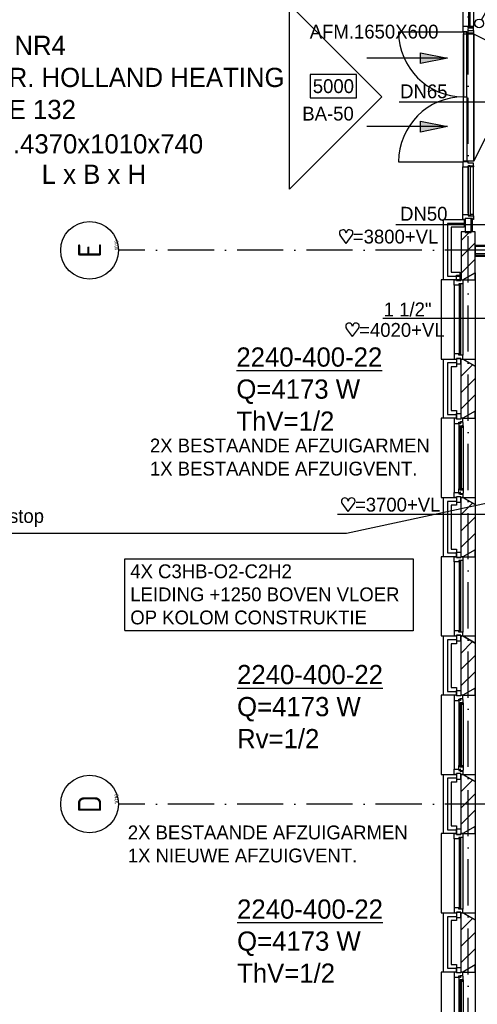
# Model space of a CAD drawing. Extents: x -866131 to -691536, y 173952 to 258052.
# Tile 18 of 160: x -839332 to -833384, y 199817 to 212620. Entities that reach past the tile are written whole.
import ezdxf
from ezdxf.enums import TextEntityAlignment as Align

# ---------------------------------------------------------------- set-up
doc = ezdxf.new("R2010")
doc.units = 0
doc.header["$LTSCALE"] = 100
doc.linetypes.add('DASHDOT', pattern=[9, 6, -1.5, 0, -1.5])
doc.layers.get('0').update_dxf_attribs({"linetype": 'CONTINUOUS'})
for name, color, linetype in [('AL$7----_STRAMIEN', 1, 'DASHDOT'), ('AL$8----_HULPLIJNEN', 2, 'CONTINUOUS'), ('AL21----_BUITENWAND', 4, 'CONTINUOUS'), ('AL21K---_ISOLATIE', 1, 'CONTINUOUS'), ('AL22----_BINNENWAND', 7, 'CONTINUOUS'), ('AL28----_KONSTRUKTIE', 3, 'CONTINUOUS'), ('AL31----_BUITENKOZ', 7, 'CONTINUOUS'), ('AL31----_DRAAIRICHTING', 1, 'CONTINUOUS'), ('AL32----_BINNENKOZ', 7, 'CONTINUOUS'), ('ALL-----_REFLIJNEN', 8, 'CONTINUOUS'), ('ALN-----_BLOCKNAAM', 2, 'CONTINUOUS'), ('ALXAB---_PREFABBETON', 1, 'CONTINUOUS'), ('ALXOU---_GLAS', 7, 'CONTINUOUS'), ('WI561---', 1, 'CONTINUOUS'), ('WL$1----', 4, 'CONTINUOUS'), ('WL541---', 4, 'CONTINUOUS'), ('WL561---_AANVOER', 4, 'CONTINUOUS'), ('WL570---', 3, 'CONTINUOUS'), ('WL570---_RETOUR', 3, 'CONTINUOUS'), ('WM570---', 1, 'CONTINUOUS')]:
    doc.layers.add(name, color=color, linetype=linetype)
doc.styles.add('BURO-018', font='BUROFONT.shx', dxfattribs={"height": 180})
doc.styles.add('BURO-025', font='BUROFONT.shx', dxfattribs={"height": 250})
doc.styles.get("Standard").update_dxf_attribs({"font": 'ISOCP'})

# ---------------------------------------------------------------- blocks, each defined once
blk = doc.blocks.new('1010')
at = {"layer": 'AL$7----_STRAMIEN', "color": 7, "linetype": 'CONTINUOUS'}
blk.add_circle((0, 750), 750, dxfattribs=at)
at = {"layer": 'ALN-----_BLOCKNAAM', "linetype": 'CONTINUOUS'}
blk.add_text('1010', height=100, dxfattribs=at).set_placement((0, 0))
blk = doc.blocks.new('LU-PIJL7')
at = {"color": 0, "linetype": 'CONTINUOUS'}
for p, q in [((0, 0), (-15, 0)), ((-5, -1), (-5, 1)), ((-5, 1), (0, 0)), ((0, 0), (-5, -1))]:
    blk.add_line(p, q, dxfattribs=at)
blk.add_solid([(-5, 1), (-5, -1), (0, 0)], dxfattribs=at)
blk = doc.blocks.new('LU-ORND')
at = {"color": 0, "linetype": 'CONTINUOUS'}
for p, q in [((-3, 1.5), (-3, -1.5)), ((3, 1.5), (-3, 1.5)), ((3, -1.5), (3, 1.5)), ((-3, -1.5), (3, -1.5))]:
    blk.add_line(p, q, dxfattribs=at)
blk = doc.blocks.new('CVRINFO2')
at = {"color": 0, "linetype": 'CONTINUOUS', "style": 'BURO-025'}
for tag, p in [('CV_TEXT125', (0, 0)), ('CV_TEXT225', (0, -4.17)), ('CV_TEXT325', (0, -8.33)), ('CV_TEXT425', (0, -12.5))]:
    blk.add_attdef(tag, p, '', height=2.5, dxfattribs=at)
blk = doc.blocks.new('LDV1107')
at = {"color": 0, "linetype": 'CONTINUOUS'}
blk.add_line((0.25, 0.43), (6.75, 11.69), dxfattribs=at)
blk.add_lwpolyline([(6.75, 11.69, 0, 1, 0), (5.5, 9.53, 1, 1, 0)], format="xyseb", dxfattribs=at)
blk.add_circle((0, 0), 0.5, dxfattribs=at)
blk = doc.blocks.new('HART')
at = {"color": 1}
for q in [(-28.1, 39.5), (51.4, 39.5)]:
    blk.add_line((11.6, -12.9), q, dxfattribs=at)
for centre, start, end in [((-10.5, 52.8), 0, 217.18669), ((33.8, 52.8), 322.81331, 180)]:
    blk.add_arc(centre, 22.1, start, end, dxfattribs=at)

msp = doc.modelspace()

# ---------------------------------------------------------------- linework, layer by layer
at = {"layer": 'AL$7----_STRAMIEN', "color": 1}
msp.add_line((-813402.826, 202421.228), (-838048.569, 202421.228), dxfattribs=at)
for points in [[(-833502.826, 179501.228), (-833502.826, 252610.366)], [(-765063.621, 209621.228), (-813402.826, 209621.228), (-838048.569, 209621.228)]]:
    msp.add_lwpolyline(points, dxfattribs=at)
at = {"layer": 'AL$8----_HULPLIJNEN', "color": 8}
for p, q in [((-833412.826, 209546.228), (-826151.297, 209546.228)), ((-833412.826, 209328.742), (-833572.826, 209236.366)), ((-833412.826, 209236.366), (-833412.826, 209328.742)), ((-833572.826, 209236.366), (-833412.826, 209236.366)), ((-833572.826, 208206.366), (-833412.826, 208206.366)), ((-833412.826, 208113.99), (-833572.826, 208206.366)), ((-833412.826, 208206.366), (-833412.826, 208113.99)), ((-833412.826, 207528.742), (-833572.826, 207436.366)), ((-833412.826, 207436.366), (-833412.826, 207528.742)), ((-833572.826, 207436.366), (-833412.826, 207436.366)), ((-833572.826, 206406.366), (-833412.826, 206406.366)), ((-833412.826, 206313.99), (-833572.826, 206406.366)), ((-833412.826, 206406.366), (-833412.826, 206313.99)), ((-833412.826, 205728.742), (-833572.826, 205636.366)), ((-833412.826, 205636.366), (-833412.826, 205728.742)), ((-833572.826, 205636.366), (-833412.826, 205636.366)), ((-833572.826, 204606.366), (-833412.826, 204606.366)), ((-833412.826, 204513.99), (-833572.826, 204606.366)), ((-833412.826, 204606.366), (-833412.826, 204513.99)), ((-833412.826, 203928.742), (-833572.826, 203836.366)), ((-833572.826, 203836.366), (-833412.826, 203836.366)), ((-833412.826, 203836.366), (-833412.826, 203928.742)), ((-833572.826, 202806.366), (-833412.826, 202806.366)), ((-833412.826, 202713.99), (-833572.826, 202806.366)), ((-833412.826, 202806.366), (-833412.826, 202713.99)), ((-833412.826, 202128.742), (-833572.826, 202036.366)), ((-833572.826, 202036.366), (-833412.826, 202036.366)), ((-833412.826, 202036.366), (-833412.826, 202128.742)), ((-833572.826, 201006.366), (-833412.826, 201006.366)), ((-833412.826, 200913.99), (-833572.826, 201006.366)), ((-833412.826, 201006.366), (-833412.826, 200913.99)), ((-833412.826, 200328.742), (-833572.826, 200236.366)), ((-833572.826, 200236.366), (-833412.826, 200236.366)), ((-833412.826, 200236.366), (-833412.826, 200328.742))]:
    msp.add_line(p, q, dxfattribs=at)
at = {"layer": 'AL21----_BUITENWAND', "color": 8}
for p, q in [((-833822.826, 209236.366), (-833822.826, 210021.366)), ((-833822.826, 210021.366), (-833552.826, 210021.366)), ((-833552.826, 210021.366), (-833552.826, 209921.366)), ((-833552.826, 209921.366), (-833722.826, 209921.366)), ((-833722.826, 209921.366), (-833722.826, 209336.366)), ((-833722.826, 209336.366), (-833612.826, 209336.366)), ((-833612.826, 209336.366), (-833612.826, 209236.366)), ((-833612.826, 209236.366), (-833822.826, 209236.366)), ((-833822.826, 207436.366), (-833822.826, 208206.366)), ((-833822.826, 208206.366), (-833653.826, 208206.366)), ((-833653.826, 208206.366), (-833653.826, 208106.366)), ((-833653.826, 208106.366), (-833722.826, 208106.366)), ((-833722.826, 208106.366), (-833722.826, 207536.366)), ((-833722.826, 207536.366), (-833653.826, 207536.366)), ((-833653.826, 207536.366), (-833653.826, 207436.366)), ((-833653.826, 207436.366), (-833822.826, 207436.366)), ((-833822.826, 205636.366), (-833822.826, 206406.366)), ((-833822.826, 206406.366), (-833653.826, 206406.366)), ((-833653.826, 206406.366), (-833653.826, 206306.366)), ((-833653.826, 206306.366), (-833722.826, 206306.366)), ((-833722.826, 206306.366), (-833722.826, 205736.366)), ((-833722.826, 205736.366), (-833653.826, 205736.366)), ((-833653.826, 205736.366), (-833653.826, 205636.366)), ((-833653.826, 205636.366), (-833822.826, 205636.366)), ((-833822.826, 203836.366), (-833822.826, 204606.366)), ((-833822.826, 204606.366), (-833653.826, 204606.366)), ((-833653.826, 204606.366), (-833653.826, 204506.366)), ((-833653.826, 204506.366), (-833722.826, 204506.366)), ((-833722.826, 204506.366), (-833722.826, 203936.366)), ((-833722.826, 203936.366), (-833653.826, 203936.366)), ((-833653.826, 203936.366), (-833653.826, 203836.366)), ((-833653.826, 203836.366), (-833822.826, 203836.366)), ((-833822.826, 202036.366), (-833822.826, 202806.366)), ((-833822.826, 202806.366), (-833653.826, 202806.366)), ((-833653.826, 202806.366), (-833653.826, 202706.366)), ((-833653.826, 202706.366), (-833722.826, 202706.366)), ((-833722.826, 202706.366), (-833722.826, 202136.366)), ((-833653.826, 202036.366), (-833822.826, 202036.366)), ((-833722.826, 202136.366), (-833653.826, 202136.366)), ((-833653.826, 202136.366), (-833653.826, 202036.366)), ((-833822.826, 200236.366), (-833822.826, 201006.366)), ((-833822.826, 201006.366), (-833653.826, 201006.366)), ((-833653.826, 201006.366), (-833653.826, 200906.366)), ((-833653.826, 200906.366), (-833722.826, 200906.366)), ((-833722.826, 200906.366), (-833722.826, 200336.366)), ((-833653.826, 200236.366), (-833822.826, 200236.366)), ((-833722.826, 200336.366), (-833653.826, 200336.366)), ((-833653.826, 200336.366), (-833653.826, 200236.366))]:
    msp.add_line(p, q, dxfattribs=at)
at = {"layer": 'AL21K---_ISOLATIE', "color": 8, "linetype": 'CONTINUOUS'}
for p, q in [((-833592.826, 207536.366), (-833592.826, 208106.366)), ((-833592.826, 205736.366), (-833592.826, 206306.366)), ((-833592.826, 203936.366), (-833592.826, 204506.366)), ((-833592.826, 202136.366), (-833592.826, 202706.366)), ((-833592.826, 200336.366), (-833592.826, 200906.366))]:
    msp.add_line(p, q, dxfattribs=at)
at = {"layer": 'AL22----_BINNENWAND', "color": 8}
for p, q in [((-826452.65, 209683.728), (-833412.826, 209683.728)), ((-833412.826, 209683.728), (-833412.826, 209558.728)), ((-833412.826, 209558.728), (-826452.65, 209558.728))]:
    msp.add_line(p, q, dxfattribs=at)
at = {"layer": 'AL22----_BINNENWAND', "color": 8, "linetype": 'CONTINUOUS'}
for p, q in [((-826452.65, 209668.728), (-833412.826, 209668.728)), ((-826452.65, 209573.728), (-833412.826, 209573.728))]:
    msp.add_line(p, q, dxfattribs=at)
at = {"layer": 'AL28----_KONSTRUKTIE', "color": 8, "linetype": 'CONTINUOUS'}
for p, q in [((-833412.826, 209861.366), (-833592.826, 209861.366)), ((-833592.826, 209861.366), (-833592.826, 209236.366)), ((-833412.826, 209328.742), (-833412.826, 209861.366)), ((-833572.826, 209236.366), (-833412.826, 209328.742)), ((-833592.826, 209236.366), (-833572.826, 209236.366))]:
    msp.add_line(p, q, dxfattribs=at)
at = {"layer": 'AL28----_KONSTRUKTIE', "color": 8}
for p, q in [((-833592.826, 208206.366), (-833572.826, 208206.366)), ((-833592.826, 207436.366), (-833592.826, 208206.366)), ((-833572.826, 208206.366), (-833412.826, 208113.99)), ((-833412.826, 208113.99), (-833412.826, 207528.742)), ((-833412.826, 207528.742), (-833572.826, 207436.366)), ((-833572.826, 207436.366), (-833592.826, 207436.366)), ((-833592.826, 206406.366), (-833572.826, 206406.366)), ((-833592.826, 205636.366), (-833592.826, 206406.366)), ((-833572.826, 206406.366), (-833412.826, 206313.99)), ((-833412.826, 206313.99), (-833412.826, 205728.742)), ((-833412.826, 205728.742), (-833572.826, 205636.366)), ((-833572.826, 205636.366), (-833592.826, 205636.366)), ((-833592.826, 204606.366), (-833572.826, 204606.366)), ((-833592.826, 203836.366), (-833592.826, 204606.366)), ((-833572.826, 204606.366), (-833412.826, 204513.99)), ((-833412.826, 204513.99), (-833412.826, 203928.742)), ((-833572.826, 203836.366), (-833592.826, 203836.366)), ((-833412.826, 203928.742), (-833572.826, 203836.366)), ((-833592.826, 202806.366), (-833572.826, 202806.366)), ((-833592.826, 202036.366), (-833592.826, 202806.366)), ((-833572.826, 202806.366), (-833412.826, 202713.99)), ((-833412.826, 202713.99), (-833412.826, 202128.742)), ((-833572.826, 202036.366), (-833592.826, 202036.366)), ((-833412.826, 202128.742), (-833572.826, 202036.366)), ((-833592.826, 201006.366), (-833572.826, 201006.366)), ((-833592.826, 200236.366), (-833592.826, 201006.366)), ((-833572.826, 201006.366), (-833412.826, 200913.99)), ((-833412.826, 200913.99), (-833412.826, 200328.742)), ((-833572.826, 200236.366), (-833592.826, 200236.366)), ((-833412.826, 200328.742), (-833572.826, 200236.366))]:
    msp.add_line(p, q, dxfattribs=at)
at = {"layer": 'AL31----_BUITENKOZ', "color": 8}
for p, q in [((-833572.826, 213145.228), (-833572.826, 212528.978)), ((-833433.826, 213145.228), (-833433.826, 212528.978)), ((-833543.326, 212528.978), (-833572.826, 212528.978)), ((-833572.826, 212528.978), (-833572.826, 212461.978)), ((-833500.826, 212528.978), (-833543.326, 212528.978)), ((-833500.826, 212511.978), (-833500.826, 212528.978)), ((-833496.826, 212528.978), (-833500.826, 212528.978)), ((-833500.826, 212528.978), (-833500.826, 212511.978)), ((-833496.826, 212515.978), (-833496.826, 212528.978)), ((-833475.826, 212515.978), (-833496.826, 212515.978)), ((-833471.826, 212528.978), (-833475.826, 212528.978)), ((-833475.826, 212528.978), (-833475.826, 212515.978)), ((-833433.826, 212528.978), (-833471.826, 212528.978)), ((-833471.826, 212528.978), (-833471.826, 212511.978)), ((-833471.826, 212511.978), (-833471.826, 212528.978)), ((-833433.826, 212511.978), (-833433.826, 212528.978)), ((-833572.826, 212461.978), (-833500.826, 212461.978)), ((-833521.826, 212461.978), (-833561.826, 212461.978)), ((-833561.826, 212461.978), (-833561.826, 211616.728)), ((-833521.826, 211616.728), (-833521.826, 212461.978)), ((-833521.826, 212444.978), (-833521.826, 212461.978)), ((-833521.826, 212461.978), (-833500.826, 212461.978)), ((-833433.826, 212444.978), (-833521.826, 212444.978)), ((-833471.826, 212511.978), (-833500.826, 212511.978)), ((-833500.826, 212511.978), (-833471.826, 212511.978)), ((-833500.826, 212461.978), (-833500.826, 212478.978)), ((-833500.826, 212478.978), (-833433.826, 212478.978)), ((-833500.826, 212461.978), (-833500.826, 212478.978)), ((-833500.826, 212478.978), (-833433.826, 212478.978)), ((-833433.826, 212511.978), (-833471.826, 212511.978)), ((-833471.826, 212511.978), (-833433.826, 212511.978)), ((-833433.826, 212478.978), (-833433.826, 212511.978)), ((-833433.826, 212478.978), (-833433.826, 212444.978)), ((-833433.826, 212444.978), (-833433.826, 210788.478)), ((-833561.826, 210771.478), (-833561.826, 211616.728)), ((-833561.826, 211616.728), (-833521.826, 211616.728)), ((-833561.826, 211616.728), (-833521.826, 211616.728)), ((-833521.826, 211616.728), (-833521.826, 210771.478)), ((-833543.326, 210771.478), (-833572.826, 210771.478)), ((-833572.826, 210771.478), (-833572.826, 210704.478)), ((-833521.826, 210771.478), (-833561.826, 210771.478)), ((-833500.826, 210771.478), (-833543.326, 210771.478)), ((-833500.826, 210754.478), (-833500.826, 210771.478)), ((-833471.826, 210754.478), (-833500.826, 210754.478)), ((-833500.826, 210704.478), (-833500.826, 210721.478)), ((-833500.826, 210721.478), (-833433.826, 210721.478)), ((-833500.826, 210704.478), (-833500.826, 210721.478)), ((-833500.826, 210721.478), (-833471.826, 210721.478)), ((-833433.826, 210754.478), (-833471.826, 210754.478)), ((-833471.826, 210721.478), (-833433.826, 210721.478)), ((-833471.826, 210704.478), (-833471.826, 210721.478)), ((-833471.826, 210721.478), (-833471.826, 210704.478)), ((-833433.826, 210721.478), (-833433.826, 210754.478)), ((-833433.826, 210721.478), (-833433.826, 210704.478)), ((-833572.826, 210704.478), (-833500.826, 210704.478)), ((-833572.826, 210088.228), (-833572.826, 210704.478)), ((-833496.826, 210704.478), (-833500.826, 210704.478)), ((-833475.826, 210717.478), (-833496.826, 210717.478)), ((-833496.826, 210717.478), (-833496.826, 210704.478)), ((-833475.826, 210704.478), (-833475.826, 210717.478)), ((-833471.826, 210704.478), (-833475.826, 210704.478)), ((-833433.826, 210704.478), (-833471.826, 210704.478)), ((-833433.826, 210088.228), (-833433.826, 210704.478)), ((-833572.826, 210021.228), (-833572.826, 210088.228)), ((-833572.826, 210088.228), (-833500.826, 210088.228)), ((-833500.826, 210088.228), (-833500.826, 210071.228)), ((-833496.826, 210088.228), (-833500.826, 210088.228)), ((-833500.826, 210088.228), (-833500.826, 210071.228)), ((-833496.826, 210075.228), (-833496.826, 210088.228)), ((-833471.826, 210088.228), (-833475.826, 210088.228)), ((-833475.826, 210088.228), (-833475.826, 210075.228)), ((-833433.826, 210088.228), (-833471.826, 210088.228)), ((-833471.826, 210088.228), (-833471.826, 210071.228)), ((-833471.826, 210071.228), (-833471.826, 210088.228)), ((-833433.826, 210071.228), (-833433.826, 210088.228)), ((-833543.326, 210021.228), (-833572.826, 210021.228)), ((-833463.326, 210035.228), (-833543.326, 210035.228)), ((-833543.326, 210035.228), (-833543.326, 209852.228)), ((-833463.326, 210035.228), (-833543.326, 210035.228)), ((-833543.326, 210035.228), (-833543.326, 210021.228)), ((-833500.826, 210071.228), (-833433.826, 210071.228)), ((-833500.826, 210071.228), (-833471.826, 210071.228)), ((-833475.826, 210075.228), (-833496.826, 210075.228)), ((-833471.826, 210071.228), (-833433.826, 210071.228)), ((-833445.326, 210035.228), (-833463.326, 210035.228)), ((-833463.326, 210035.228), (-833463.326, 209866.228)), ((-833463.326, 209852.228), (-833463.326, 210035.228)), ((-833463.326, 210021.228), (-833463.326, 210035.228)), ((-833433.826, 210021.228), (-833463.326, 210021.228)), ((-833445.326, 209866.228), (-833445.326, 210035.228)), ((-833433.826, 210071.228), (-833433.826, 210021.228)), ((-833543.326, 209852.228), (-833463.326, 209852.228)), ((-833463.326, 209866.228), (-833445.326, 209866.228)), ((-833412.826, 209328.742), (-833412.826, 208113.99)), ((-833822.826, 209236.366), (-833852.826, 209236.366)), ((-833852.826, 209236.366), (-833852.826, 208206.366)), ((-833653.826, 209226.366), (-833653.826, 209297.366)), ((-833653.826, 209297.366), (-833597.826, 209297.366)), ((-833597.826, 209226.366), (-833653.826, 209226.366)), ((-833597.826, 209297.366), (-833597.826, 209226.366)), ((-833572.826, 209186.366), (-833572.826, 208256.366)), ((-833686.826, 209169.366), (-833686.826, 208273.366)), ((-833852.826, 208206.366), (-833822.826, 208206.366)), ((-833597.826, 208216.366), (-833653.826, 208216.366)), ((-833653.826, 208216.366), (-833653.826, 208145.366)), ((-833597.826, 208145.366), (-833597.826, 208216.366)), ((-833653.826, 208145.366), (-833597.826, 208145.366)), ((-833412.826, 207528.742), (-833412.826, 206313.99)), ((-833822.826, 207436.366), (-833852.826, 207436.366)), ((-833852.826, 207436.366), (-833852.826, 206406.366)), ((-833653.826, 207426.366), (-833653.826, 207497.366)), ((-833653.826, 207497.366), (-833597.826, 207497.366)), ((-833597.826, 207426.366), (-833653.826, 207426.366)), ((-833597.826, 207497.366), (-833597.826, 207426.366)), ((-833686.826, 207369.366), (-833686.826, 206473.366)), ((-833608.826, 207374.683), (-833623.826, 207374.683)), ((-833623.826, 207374.683), (-833623.826, 207369.366)), ((-833623.826, 207369.366), (-833623.826, 207322.242)), ((-833623.826, 207322.242), (-833623.826, 206520.491)), ((-833623.826, 207322.242), (-833610.826, 207320.183)), ((-833610.826, 207320.183), (-833610.826, 207337.183)), ((-833610.826, 207337.183), (-833569.826, 207337.183)), ((-833608.826, 207366.683), (-833608.826, 207374.683)), ((-833603.826, 207366.683), (-833608.826, 207366.683)), ((-833574.068, 207389.183), (-833603.826, 207389.183)), ((-833603.826, 207389.183), (-833603.826, 207366.683)), ((-833572.123, 207337.183), (-833585.655, 207337.183)), ((-833585.655, 207337.183), (-833585.655, 207320.183)), ((-833585.655, 207320.183), (-833572.123, 207320.183)), ((-833574.068, 207382.117), (-833574.068, 207389.183)), ((-833569.826, 207379.668), (-833574.068, 207382.117)), ((-833572.123, 207320.183), (-833572.123, 207337.183)), ((-833569.826, 207337.183), (-833569.826, 207379.668)), ((-833569.826, 207337.183), (-833569.826, 206505.55)), ((-833623.826, 206520.491), (-833610.826, 206522.55)), ((-833623.826, 206473.366), (-833623.826, 206520.491)), ((-833610.826, 206522.55), (-833610.826, 206505.55)), ((-833610.826, 206505.55), (-833569.826, 206505.55)), ((-833585.655, 206505.55), (-833585.655, 206522.55)), ((-833585.655, 206522.55), (-833572.123, 206522.55)), ((-833572.123, 206505.55), (-833585.655, 206505.55)), ((-833572.123, 206522.55), (-833572.123, 206505.55)), ((-833569.826, 206505.55), (-833569.826, 206463.064)), ((-833852.826, 206406.366), (-833822.826, 206406.366)), ((-833597.826, 206416.366), (-833653.826, 206416.366)), ((-833653.826, 206416.366), (-833653.826, 206345.366)), ((-833623.826, 206468.05), (-833623.826, 206473.366)), ((-833608.826, 206468.05), (-833623.826, 206468.05)), ((-833603.826, 206476.05), (-833608.826, 206476.05)), ((-833608.826, 206476.05), (-833608.826, 206468.05)), ((-833603.826, 206453.55), (-833603.826, 206476.05)), ((-833574.068, 206453.55), (-833603.826, 206453.55)), ((-833597.826, 206345.366), (-833597.826, 206416.366)), ((-833569.826, 206463.064), (-833574.068, 206460.615)), ((-833574.068, 206460.615), (-833574.068, 206453.55)), ((-833653.826, 206345.366), (-833597.826, 206345.366)), ((-833412.826, 205728.742), (-833412.826, 204513.99)), ((-833822.826, 205636.366), (-833852.826, 205636.366)), ((-833852.826, 205636.366), (-833852.826, 204606.366)), ((-833653.826, 205626.366), (-833653.826, 205697.366)), ((-833653.826, 205697.366), (-833597.826, 205697.366)), ((-833597.826, 205626.366), (-833653.826, 205626.366)), ((-833597.826, 205697.366), (-833597.826, 205626.366)), ((-833686.826, 205569.366), (-833686.826, 204673.366)), ((-833572.826, 205586.366), (-833572.826, 204656.366)), ((-833852.826, 204606.366), (-833822.826, 204606.366)), ((-833597.826, 204616.366), (-833653.826, 204616.366)), ((-833653.826, 204616.366), (-833653.826, 204545.366)), ((-833597.826, 204545.366), (-833597.826, 204616.366)), ((-833653.826, 204545.366), (-833597.826, 204545.366)), ((-833822.826, 203836.366), (-833852.826, 203836.366)), ((-833852.826, 203836.366), (-833852.826, 202806.366)), ((-833653.826, 203826.366), (-833653.826, 203897.366)), ((-833653.826, 203897.366), (-833597.826, 203897.366)), ((-833597.826, 203826.366), (-833653.826, 203826.366)), ((-833597.826, 203897.366), (-833597.826, 203826.366)), ((-833412.826, 203928.742), (-833412.826, 202713.99)), ((-833686.826, 203769.366), (-833686.826, 202873.366)), ((-833608.826, 203774.683), (-833623.826, 203774.683)), ((-833623.826, 203774.683), (-833623.826, 203769.366)), ((-833623.826, 203769.366), (-833623.826, 203722.242)), ((-833623.826, 203722.242), (-833623.826, 202920.491)), ((-833623.826, 203722.242), (-833610.826, 203720.183)), ((-833610.826, 203720.183), (-833610.826, 203737.183)), ((-833610.826, 203737.183), (-833569.826, 203737.183)), ((-833608.826, 203766.683), (-833608.826, 203774.683)), ((-833603.826, 203766.683), (-833608.826, 203766.683)), ((-833574.068, 203789.183), (-833603.826, 203789.183)), ((-833603.826, 203789.183), (-833603.826, 203766.683)), ((-833572.123, 203737.183), (-833585.655, 203737.183)), ((-833585.655, 203737.183), (-833585.655, 203720.183)), ((-833585.655, 203720.183), (-833572.123, 203720.183)), ((-833574.068, 203782.117), (-833574.068, 203789.183)), ((-833569.826, 203779.668), (-833574.068, 203782.117)), ((-833572.123, 203720.183), (-833572.123, 203737.183)), ((-833569.826, 203737.183), (-833569.826, 203779.668)), ((-833569.826, 203737.183), (-833569.826, 202905.55)), ((-833623.826, 202920.491), (-833610.826, 202922.55)), ((-833623.826, 202873.366), (-833623.826, 202920.491)), ((-833610.826, 202922.55), (-833610.826, 202905.55)), ((-833585.655, 202905.55), (-833585.655, 202922.55)), ((-833585.655, 202922.55), (-833572.123, 202922.55)), ((-833572.123, 202922.55), (-833572.123, 202905.55)), ((-833852.826, 202806.366), (-833822.826, 202806.366)), ((-833597.826, 202816.366), (-833653.826, 202816.366)), ((-833653.826, 202816.366), (-833653.826, 202745.366)), ((-833623.826, 202868.05), (-833623.826, 202873.366)), ((-833608.826, 202868.05), (-833623.826, 202868.05)), ((-833610.826, 202905.55), (-833569.826, 202905.55)), ((-833603.826, 202876.05), (-833608.826, 202876.05)), ((-833608.826, 202876.05), (-833608.826, 202868.05)), ((-833603.826, 202853.55), (-833603.826, 202876.05)), ((-833574.068, 202853.55), (-833603.826, 202853.55)), ((-833597.826, 202745.366), (-833597.826, 202816.366)), ((-833572.123, 202905.55), (-833585.655, 202905.55)), ((-833569.826, 202863.064), (-833574.068, 202860.615)), ((-833574.068, 202860.615), (-833574.068, 202853.55)), ((-833569.826, 202905.55), (-833569.826, 202863.064)), ((-833653.826, 202745.366), (-833597.826, 202745.366)), ((-833822.826, 202036.366), (-833852.826, 202036.366)), ((-833852.826, 202036.366), (-833852.826, 201006.366)), ((-833653.826, 202026.366), (-833653.826, 202097.366)), ((-833653.826, 202097.366), (-833597.826, 202097.366)), ((-833597.826, 202026.366), (-833653.826, 202026.366)), ((-833597.826, 202097.366), (-833597.826, 202026.366)), ((-833412.826, 202128.742), (-833412.826, 200913.99)), ((-833686.826, 201969.366), (-833686.826, 201073.366)), ((-833572.826, 201986.366), (-833572.826, 201056.366)), ((-833852.826, 201006.366), (-833822.826, 201006.366)), ((-833597.826, 201016.366), (-833653.826, 201016.366)), ((-833653.826, 201016.366), (-833653.826, 200945.366)), ((-833597.826, 200945.366), (-833597.826, 201016.366)), ((-833653.826, 200945.366), (-833597.826, 200945.366)), ((-833822.826, 200236.366), (-833852.826, 200236.366)), ((-833852.826, 200236.366), (-833852.826, 199206.366)), ((-833653.826, 200226.366), (-833653.826, 200297.366)), ((-833653.826, 200297.366), (-833597.826, 200297.366)), ((-833597.826, 200226.366), (-833653.826, 200226.366)), ((-833597.826, 200297.366), (-833597.826, 200226.366)), ((-833412.826, 200328.742), (-833412.826, 199113.99)), ((-833686.826, 200169.366), (-833686.826, 199273.366)), ((-833608.826, 200174.683), (-833623.826, 200174.683)), ((-833623.826, 200174.683), (-833623.826, 200169.366)), ((-833623.826, 200169.366), (-833623.826, 200122.242)), ((-833623.826, 200122.242), (-833623.826, 199320.491)), ((-833623.826, 200122.242), (-833610.826, 200120.183)), ((-833610.826, 200120.183), (-833610.826, 200137.183)), ((-833610.826, 200137.183), (-833569.826, 200137.183)), ((-833608.826, 200166.683), (-833608.826, 200174.683)), ((-833603.826, 200166.683), (-833608.826, 200166.683)), ((-833574.068, 200189.183), (-833603.826, 200189.183)), ((-833603.826, 200189.183), (-833603.826, 200166.683)), ((-833572.123, 200137.183), (-833585.655, 200137.183)), ((-833585.655, 200137.183), (-833585.655, 200120.183)), ((-833585.655, 200120.183), (-833572.123, 200120.183)), ((-833574.068, 200182.117), (-833574.068, 200189.183)), ((-833569.826, 200179.668), (-833574.068, 200182.117)), ((-833572.123, 200120.183), (-833572.123, 200137.183)), ((-833569.826, 200137.183), (-833569.826, 200179.668)), ((-833569.826, 200137.183), (-833569.826, 199305.55))]:
    msp.add_line(p, q, dxfattribs=at)
at = {"layer": 'AL31----_BUITENKOZ', "color": 8, "linetype": 'CONTINUOUS'}
for p, q in [((-833686.826, 209169.366), (-833686.826, 209236.366)), ((-833686.826, 209236.366), (-833653.826, 209236.366)), ((-833653.826, 209236.366), (-833653.826, 209226.366)), ((-833653.826, 209226.366), (-833597.826, 209226.366)), ((-833572.826, 209186.366), (-833623.826, 209186.366)), ((-833623.826, 209186.366), (-833623.826, 209169.366)), ((-833597.826, 209226.366), (-833597.826, 209236.366)), ((-833597.826, 209236.366), (-833597.826, 209236.366)), ((-833597.826, 209236.366), (-833572.826, 209236.366)), ((-833572.826, 209236.366), (-833572.826, 209186.366)), ((-833572.826, 209186.366), (-833572.826, 209186.366)), ((-833623.826, 209169.366), (-833686.826, 209169.366)), ((-833686.826, 209169.366), (-833686.826, 209169.366)), ((-833686.826, 209169.366), (-833686.826, 209169.366)), ((-833686.826, 209169.366), (-833686.826, 209169.366)), ((-833686.826, 209169.366), (-833686.826, 209169.366)), ((-833598.826, 209181.366), (-833619.826, 209181.366)), ((-833619.826, 209181.366), (-833619.826, 208261.366)), ((-833598.826, 208261.366), (-833598.826, 209181.366)), ((-833623.826, 208273.366), (-833686.826, 208273.366)), ((-833686.826, 208273.366), (-833686.826, 208273.366)), ((-833686.826, 208273.366), (-833686.826, 208273.366)), ((-833686.826, 208273.366), (-833686.826, 208273.366)), ((-833686.826, 208273.366), (-833686.826, 208273.366)), ((-833686.826, 208273.366), (-833686.826, 208206.366)), ((-833686.826, 208206.366), (-833653.826, 208206.366)), ((-833653.826, 208206.366), (-833653.826, 208216.366)), ((-833653.826, 208216.366), (-833597.826, 208216.366)), ((-833623.826, 208256.366), (-833623.826, 208273.366)), ((-833572.826, 208256.366), (-833623.826, 208256.366)), ((-833619.826, 208261.366), (-833598.826, 208261.366)), ((-833597.826, 208216.366), (-833597.826, 208206.366)), ((-833597.826, 208206.366), (-833597.826, 208206.366)), ((-833597.826, 208206.366), (-833572.826, 208206.366)), ((-833572.826, 208256.366), (-833572.826, 208256.366)), ((-833572.826, 208206.366), (-833572.826, 208256.366)), ((-833587.826, 207335.183), (-833608.826, 207335.183)), ((-833608.826, 207335.183), (-833608.826, 206507.55)), ((-833587.826, 206507.55), (-833587.826, 207335.183)), ((-833608.826, 206507.55), (-833587.826, 206507.55)), ((-833686.826, 205569.366), (-833686.826, 205636.366)), ((-833686.826, 205636.366), (-833653.826, 205636.366)), ((-833653.826, 205636.366), (-833653.826, 205626.366)), ((-833653.826, 205626.366), (-833597.826, 205626.366)), ((-833597.826, 205626.366), (-833597.826, 205636.366)), ((-833597.826, 205636.366), (-833597.826, 205636.366)), ((-833597.826, 205636.366), (-833572.826, 205636.366)), ((-833572.826, 205636.366), (-833572.826, 205586.366)), ((-833623.826, 205569.366), (-833686.826, 205569.366)), ((-833686.826, 205569.366), (-833686.826, 205569.366)), ((-833686.826, 205569.366), (-833686.826, 205569.366)), ((-833686.826, 205569.366), (-833686.826, 205569.366)), ((-833686.826, 205569.366), (-833686.826, 205569.366)), ((-833572.826, 205586.366), (-833623.826, 205586.366)), ((-833623.826, 205586.366), (-833623.826, 205569.366)), ((-833598.826, 205581.366), (-833619.826, 205581.366)), ((-833619.826, 205581.366), (-833619.826, 204661.366)), ((-833598.826, 204661.366), (-833598.826, 205581.366)), ((-833572.826, 205586.366), (-833572.826, 205586.366)), ((-833623.826, 204673.366), (-833686.826, 204673.366)), ((-833686.826, 204673.366), (-833686.826, 204673.366)), ((-833686.826, 204673.366), (-833686.826, 204673.366)), ((-833686.826, 204673.366), (-833686.826, 204673.366)), ((-833686.826, 204673.366), (-833686.826, 204673.366)), ((-833686.826, 204673.366), (-833686.826, 204606.366)), ((-833686.826, 204606.366), (-833653.826, 204606.366)), ((-833653.826, 204606.366), (-833653.826, 204616.366)), ((-833653.826, 204616.366), (-833597.826, 204616.366)), ((-833623.826, 204656.366), (-833623.826, 204673.366)), ((-833572.826, 204656.366), (-833623.826, 204656.366)), ((-833619.826, 204661.366), (-833598.826, 204661.366)), ((-833597.826, 204616.366), (-833597.826, 204606.366)), ((-833597.826, 204606.366), (-833597.826, 204606.366)), ((-833597.826, 204606.366), (-833572.826, 204606.366)), ((-833572.826, 204656.366), (-833572.826, 204656.366)), ((-833572.826, 204606.366), (-833572.826, 204656.366)), ((-833587.826, 203735.183), (-833608.826, 203735.183)), ((-833608.826, 203735.183), (-833608.826, 202907.55)), ((-833587.826, 202907.55), (-833587.826, 203735.183)), ((-833608.826, 202907.55), (-833587.826, 202907.55)), ((-833686.826, 201969.366), (-833686.826, 202036.366)), ((-833686.826, 202036.366), (-833653.826, 202036.366)), ((-833653.826, 202036.366), (-833653.826, 202026.366)), ((-833653.826, 202026.366), (-833597.826, 202026.366)), ((-833597.826, 202026.366), (-833597.826, 202036.366)), ((-833597.826, 202036.366), (-833597.826, 202036.366)), ((-833597.826, 202036.366), (-833572.826, 202036.366)), ((-833572.826, 202036.366), (-833572.826, 201986.366)), ((-833623.826, 201969.366), (-833686.826, 201969.366)), ((-833686.826, 201969.366), (-833686.826, 201969.366)), ((-833686.826, 201969.366), (-833686.826, 201969.366)), ((-833686.826, 201969.366), (-833686.826, 201969.366)), ((-833686.826, 201969.366), (-833686.826, 201969.366)), ((-833572.826, 201986.366), (-833623.826, 201986.366)), ((-833623.826, 201986.366), (-833623.826, 201969.366)), ((-833598.826, 201981.366), (-833619.826, 201981.366)), ((-833619.826, 201981.366), (-833619.826, 201061.366)), ((-833598.826, 201061.366), (-833598.826, 201981.366)), ((-833572.826, 201986.366), (-833572.826, 201986.366)), ((-833623.826, 201073.366), (-833686.826, 201073.366)), ((-833686.826, 201073.366), (-833686.826, 201073.366)), ((-833686.826, 201073.366), (-833686.826, 201073.366)), ((-833686.826, 201073.366), (-833686.826, 201073.366)), ((-833686.826, 201073.366), (-833686.826, 201073.366)), ((-833686.826, 201073.366), (-833686.826, 201006.366)), ((-833686.826, 201006.366), (-833653.826, 201006.366)), ((-833653.826, 201006.366), (-833653.826, 201016.366)), ((-833653.826, 201016.366), (-833597.826, 201016.366)), ((-833623.826, 201056.366), (-833623.826, 201073.366)), ((-833572.826, 201056.366), (-833623.826, 201056.366)), ((-833619.826, 201061.366), (-833598.826, 201061.366)), ((-833597.826, 201016.366), (-833597.826, 201006.366)), ((-833597.826, 201006.366), (-833597.826, 201006.366)), ((-833597.826, 201006.366), (-833572.826, 201006.366)), ((-833572.826, 201056.366), (-833572.826, 201056.366)), ((-833572.826, 201006.366), (-833572.826, 201056.366)), ((-833587.826, 200135.183), (-833608.826, 200135.183)), ((-833608.826, 200135.183), (-833608.826, 199307.55)), ((-833587.826, 199307.55), (-833587.826, 200135.183))]:
    msp.add_line(p, q, dxfattribs=at)
at = {"layer": 'AL31----_DRAAIRICHTING', "color": 8}
for p, q in [((-834407.076, 212461.978), (-833561.826, 212461.978)), ((-833561.826, 212461.978), (-833561.826, 211616.728)), ((-833561.826, 210771.478), (-833561.826, 211616.728)), ((-834407.076, 210771.478), (-833561.826, 210771.478))]:
    msp.add_line(p, q, dxfattribs=at)
for centre, start, end in [((-833561.826, 212461.978), 180, 270), ((-833561.826, 210771.478), 90, 180)]:
    msp.add_arc(centre, 845.25, start, end, dxfattribs=at)
at = {"layer": 'AL32----_BINNENKOZ', "color": 8}
for p, q in [((-835826.487, 212817.992), (-834626.487, 211617.992)), ((-835826.487, 210417.992), (-835826.487, 212817.992)), ((-834626.487, 211617.992), (-835826.487, 210417.992)), ((-833653.826, 207436.366), (-833686.826, 207436.366)), ((-833686.826, 207436.366), (-833686.826, 207369.366)), ((-833653.826, 207426.366), (-833653.826, 207436.366)), ((-833597.826, 207426.366), (-833653.826, 207426.366)), ((-833572.826, 207436.366), (-833597.826, 207436.366)), ((-833597.826, 207436.366), (-833597.826, 207426.366)), ((-833572.826, 207392.366), (-833572.826, 207436.366)), ((-833686.826, 207369.366), (-833623.826, 207369.366)), ((-833623.826, 207369.366), (-833623.826, 207386.366)), ((-833623.826, 207386.366), (-833608.826, 207386.366)), ((-833608.826, 207386.366), (-833608.826, 207392.366)), ((-833608.826, 207392.366), (-833572.826, 207392.366)), ((-833686.826, 206406.366), (-833686.826, 206473.366)), ((-833686.826, 206473.366), (-833623.826, 206473.366)), ((-833653.826, 206406.366), (-833686.826, 206406.366)), ((-833597.826, 206416.366), (-833653.826, 206416.366)), ((-833653.826, 206416.366), (-833653.826, 206406.366)), ((-833623.826, 206473.366), (-833623.826, 206456.366)), ((-833623.826, 206456.366), (-833608.826, 206456.366)), ((-833608.826, 206456.366), (-833608.826, 206450.366)), ((-833608.826, 206450.366), (-833572.826, 206450.366)), ((-833597.826, 206406.366), (-833597.826, 206416.366)), ((-833572.826, 206406.366), (-833597.826, 206406.366)), ((-833572.826, 206450.366), (-833572.826, 206406.366)), ((-833653.826, 203836.366), (-833686.826, 203836.366)), ((-833686.826, 203836.366), (-833686.826, 203769.366)), ((-833653.826, 203826.366), (-833653.826, 203836.366)), ((-833597.826, 203826.366), (-833653.826, 203826.366)), ((-833572.826, 203836.366), (-833597.826, 203836.366)), ((-833597.826, 203836.366), (-833597.826, 203826.366)), ((-833572.826, 203792.366), (-833572.826, 203836.366)), ((-833686.826, 203769.366), (-833623.826, 203769.366)), ((-833623.826, 203769.366), (-833623.826, 203786.366)), ((-833623.826, 203786.366), (-833608.826, 203786.366)), ((-833608.826, 203786.366), (-833608.826, 203792.366)), ((-833608.826, 203792.366), (-833572.826, 203792.366)), ((-833686.826, 202806.366), (-833686.826, 202873.366)), ((-833686.826, 202873.366), (-833623.826, 202873.366)), ((-833653.826, 202806.366), (-833686.826, 202806.366)), ((-833597.826, 202816.366), (-833653.826, 202816.366)), ((-833653.826, 202816.366), (-833653.826, 202806.366)), ((-833623.826, 202873.366), (-833623.826, 202856.366)), ((-833623.826, 202856.366), (-833608.826, 202856.366)), ((-833608.826, 202856.366), (-833608.826, 202850.366)), ((-833608.826, 202850.366), (-833572.826, 202850.366)), ((-833597.826, 202806.366), (-833597.826, 202816.366)), ((-833572.826, 202806.366), (-833597.826, 202806.366)), ((-833572.826, 202850.366), (-833572.826, 202806.366)), ((-833653.826, 200236.366), (-833686.826, 200236.366)), ((-833686.826, 200236.366), (-833686.826, 200169.366)), ((-833653.826, 200226.366), (-833653.826, 200236.366)), ((-833597.826, 200226.366), (-833653.826, 200226.366)), ((-833572.826, 200236.366), (-833597.826, 200236.366)), ((-833597.826, 200236.366), (-833597.826, 200226.366)), ((-833572.826, 200192.366), (-833572.826, 200236.366)), ((-833686.826, 200169.366), (-833623.826, 200169.366)), ((-833623.826, 200169.366), (-833623.826, 200186.366)), ((-833623.826, 200186.366), (-833608.826, 200186.366)), ((-833608.826, 200186.366), (-833608.826, 200192.366)), ((-833608.826, 200192.366), (-833572.826, 200192.366))]:
    msp.add_line(p, q, dxfattribs=at)
at = {"layer": 'ALL-----_REFLIJNEN', "color": 8, "linetype": 'CONTINUOUS'}
for p, q in [((-833552.826, 209971.366), (-833772.826, 209971.366)), ((-833772.826, 209971.366), (-833772.826, 209286.366)), ((-826452.65, 209621.228), (-833412.826, 209621.228)), ((-833772.826, 209286.366), (-833612.826, 209286.366)), ((-833653.826, 208156.366), (-833772.826, 208156.366)), ((-833772.826, 208156.366), (-833772.826, 207486.366)), ((-833772.826, 207486.366), (-833653.826, 207486.366)), ((-833653.826, 206356.366), (-833772.826, 206356.366)), ((-833772.826, 206356.366), (-833772.826, 205686.366)), ((-833772.826, 205686.366), (-833653.826, 205686.366)), ((-833653.826, 204556.366), (-833772.826, 204556.366)), ((-833772.826, 204556.366), (-833772.826, 203886.366)), ((-833772.826, 203886.366), (-833653.826, 203886.366)), ((-833653.826, 202756.366), (-833772.826, 202756.366)), ((-833772.826, 202756.366), (-833772.826, 202086.366)), ((-833772.826, 202086.366), (-833653.826, 202086.366)), ((-833653.826, 200956.366), (-833772.826, 200956.366)), ((-833772.826, 200956.366), (-833772.826, 200286.366)), ((-833772.826, 200286.366), (-833653.826, 200286.366))]:
    msp.add_line(p, q, dxfattribs=at)
at = {"layer": 'ALXAB---_PREFABBETON', "color": 8}
for p, q in [((-833592.826, 209748.341), (-833479.801, 209861.366)), ((-833592.826, 209536.209), (-833412.826, 209716.209)), ((-833592.826, 209324.077), (-833412.826, 209504.077)), ((-833592.826, 208197.27), (-833583.73, 208206.366)), ((-833592.826, 207985.138), (-833445.253, 208132.712)), ((-833592.826, 207773.006), (-833412.826, 207953.006)), ((-833592.826, 207560.874), (-833412.826, 207740.874)), ((-833592.826, 206397.27), (-833583.73, 206406.366)), ((-833592.826, 206185.138), (-833445.253, 206332.712)), ((-833592.826, 205973.006), (-833412.826, 206153.006)), ((-833592.826, 205760.874), (-833412.826, 205940.874)), ((-833592.826, 204597.27), (-833583.73, 204606.366)), ((-833592.826, 204385.138), (-833445.253, 204532.712)), ((-833592.826, 204173.006), (-833412.826, 204353.006)), ((-833592.826, 203960.874), (-833412.826, 204140.874)), ((-833592.826, 202797.27), (-833583.73, 202806.366)), ((-833592.826, 202585.138), (-833445.253, 202732.712)), ((-833592.826, 202373.006), (-833412.826, 202553.006)), ((-833592.826, 202160.874), (-833412.826, 202340.874)), ((-833592.826, 200997.27), (-833583.73, 201006.366)), ((-833592.826, 200785.138), (-833445.253, 200932.712)), ((-833592.826, 200573.006), (-833412.826, 200753.006)), ((-833592.826, 200360.874), (-833412.826, 200540.874))]:
    msp.add_line(p, q, dxfattribs=at)
at = {"layer": 'ALXOU---_GLAS', "color": 8}
for p, q in [((-833496.826, 213158.228), (-833496.826, 212515.978)), ((-833475.826, 212515.978), (-833475.826, 213158.228)), ((-833496.826, 212515.978), (-833475.826, 212515.978)), ((-833496.826, 210717.478), (-833475.826, 210717.478)), ((-833496.826, 210075.228), (-833496.826, 210717.478)), ((-833475.826, 210717.478), (-833475.826, 210075.228)), ((-833475.826, 210075.228), (-833496.826, 210075.228))]:
    msp.add_line(p, q, dxfattribs=at)
at = {"layer": 'WI561---'}
for p, q in [((-834399.895, 211549.84), (-832821.769, 211549.84)), ((-834441.984, 209958.004), (-832822.189, 209958.004)), ((-835199.68, 206190.657), (-832917.825, 206190.284))]:
    msp.add_line(p, q, dxfattribs=at)
at = {"layer": 'WL541---', "color": 1}
msp.add_line((-834611.318, 208740.513), (-832940.892, 208740.513), dxfattribs=at)
at = {"layer": 'WL570---', "color": 1}
for p, q in [((-837964.35, 204677.479), (-837964.35, 205610.988)), ((-837964.35, 205610.988), (-834217.813, 205610.988)), ((-834217.813, 205610.988), (-834217.813, 204672.144)), ((-834217.813, 204672.144), (-837964.35, 204672.144))]:
    msp.add_line(p, q, dxfattribs=at)
at = {"layer": 'WM570---', "color": 3}
for p, q in [((-833423.453, 212432.909), (-833567.754, 212432.909)), ((-833567.573, 212436.501), (-833567.573, 210784.564)), ((-833425.15, 212431.806), (-833132.032, 212282.447)), ((-833423.453, 210784.564), (-833423.453, 212432.909)), ((-833425.15, 210788.85), (-833132.032, 211369.055)), ((-833567.573, 210784.564), (-833423.453, 210784.564))]:
    msp.add_line(p, q, dxfattribs=at)
at = {"layer": 'WM570---', "color": 1}
for p, q in [((-831938.992, 206617.275), (-835084.797, 205938.133)), ((-835084.797, 205938.133), (-841063.438, 205938.133))]:
    msp.add_line(p, q, dxfattribs=at)

# ---------------------------------------------------------------- block references
at = {"layer": 'AL$7----_STRAMIEN'}
ref = msp.add_blockref('1010', (-838048.569, 209621.228), dxfattribs=dict(at, xscale=0.5, yscale=0.5, zscale=0.5, rotation=90))
ref.add_attrib('STR-NAAM', 'E', dxfattribs={"color": 3, "linetype": 'CONTINUOUS', "height": 300, "rotation": 90}).set_placement((-838423.569, 209621.228), align=Align.MIDDLE)
ref = msp.add_blockref('1010', (-838048.569, 202421.228), dxfattribs=dict(at, xscale=0.5, yscale=0.5, zscale=0.5, rotation=90))
ref.add_attrib('STR-NAAM', 'D', dxfattribs={"color": 3, "linetype": 'CONTINUOUS', "height": 300, "rotation": 90}).set_placement((-838423.569, 202421.228), align=Align.MIDDLE)
at = {"layer": 'WI561---'}
ref = msp.add_blockref('CVRINFO2', (-836515.27, 208108.343), dxfattribs=dict(at, xscale=100, yscale=100, zscale=100))
ref.add_attrib('CV_TEXT125', '%%u2240-400-22', (-836515.27, 208108.343), dxfattribs={"layer": '0', "color": 2, "linetype": 'CONTINUOUS', "height": 250, "style": 'BURO-025'})
ref.add_attrib('CV_TEXT225', 'Q=4173 W', (-836515.27, 207691.676), dxfattribs={"layer": '0', "color": 2, "linetype": 'CONTINUOUS', "height": 250, "style": 'BURO-025'})
ref.add_attrib('CV_TEXT325', 'ThV=1/2', (-836515.27, 207275.01), dxfattribs={"layer": '0', "color": 2, "linetype": 'CONTINUOUS', "height": 250, "style": 'BURO-025'})
ref = msp.add_blockref('CVRINFO2', (-836506.142, 203980.092), dxfattribs=dict(at, xscale=100, yscale=100, zscale=100))
ref.add_attrib('CV_TEXT125', '%%u2240-400-22', (-836506.142, 203980.092), dxfattribs={"layer": '0', "color": 2, "linetype": 'CONTINUOUS', "height": 250, "style": 'BURO-025'})
ref.add_attrib('CV_TEXT225', 'Q=4173 W', (-836506.142, 203563.426), dxfattribs={"layer": '0', "color": 2, "linetype": 'CONTINUOUS', "height": 250, "style": 'BURO-025'})
ref.add_attrib('CV_TEXT325', 'Rv=1/2', (-836506.142, 203146.759), dxfattribs={"layer": '0', "color": 2, "linetype": 'CONTINUOUS', "height": 250, "style": 'BURO-025'})
ref = msp.add_blockref('CVRINFO2', (-836506.142, 200930.84), dxfattribs=dict(at, xscale=100, yscale=100, zscale=100))
ref.add_attrib('CV_TEXT125', '%%u2240-400-22', (-836506.142, 200930.84), dxfattribs={"layer": '0', "color": 2, "linetype": 'CONTINUOUS', "height": 250, "style": 'BURO-025'})
ref.add_attrib('CV_TEXT225', 'Q=4173 W', (-836506.142, 200514.173), dxfattribs={"layer": '0', "color": 2, "linetype": 'CONTINUOUS', "height": 250, "style": 'BURO-025'})
ref.add_attrib('CV_TEXT325', 'ThV=1/2', (-836506.142, 200097.506), dxfattribs={"layer": '0', "color": 2, "linetype": 'CONTINUOUS', "height": 250, "style": 'BURO-025'})
at = {"layer": 'WL$1----', "color": 1, "xscale": 70, "yscale": 70, "zscale": 70}
for p in [(-833771.391, 212117.965), (-833771.391, 211229.046)]:
    msp.add_blockref('LU-PIJL7', p, dxfattribs=at)
at = {"layer": 'WL561---_AANVOER', "color": 2, "xscale": 112.5, "yscale": 112.5, "zscale": 112.5}
msp.add_blockref('LDV1107', (-833358.656, 212571.41), dxfattribs=at)
at = {"layer": 'WL570---_RETOUR', "xscale": 2, "yscale": 2, "zscale": 2}
for p in [(-835111.747, 209737.447), (-835029.6, 208524.099), (-835084.364, 206252.492)]:
    msp.add_blockref('HART', p, dxfattribs=at)
at = {"layer": 'WM570---'}
ref = msp.add_blockref('LU-ORND', (-835254.729, 211755.576), dxfattribs=dict(at, xscale=100, yscale=100, zscale=100))
ref.add_attrib('LU_TEXT1', '5000', dxfattribs={"layer": '0', "color": 1, "linetype": 'CONTINUOUS', "height": 180, "style": 'BURO-018'}).set_placement((-835254.729, 211755.576), align=Align.MIDDLE)

# ---------------------------------------------------------------- texts
at = {"layer": 'WI561---', "color": 1, "style": 'BURO-018'}
for s, p in [('DN65', (-834387.23, 211598.257)), ('DN50', (-834387.65, 210006.422))]:
    msp.add_text(s, height=180, dxfattribs=at).set_placement(p)
at = {"layer": 'WL541---', "color": 1, "style": 'BURO-018'}
msp.add_text('1 1/2"', height=180, dxfattribs=at).set_placement((-834600.361, 208762.417))
at = {"layer": 'WL570---', "color": 2, "style": 'BURO-025'}
for s, p in [('LBK NR4', (-840125.116, 212160.544)), ('FABR. HOLLAND HEATING', (-840125.116, 211743.877)), ('TYPE 132', (-840125.116, 211327.211)), ('AFM.4370x1010x740', (-840125.116, 210879.927)), ('L x B x H', (-839045.846, 210485.265))]:
    msp.add_text(s, height=250, dxfattribs=at).set_placement(p)
at = {"layer": 'WL570---', "color": 1, "style": 'BURO-018'}
for s, p in [('BA-50', (-835658.562, 211308.355)), ('4X C3HB-O2-C2H2', (-837894.459, 205357.607)), ('LEIDING +1250 BOVEN VLOER', (-837894.459, 205057.607)), ('OP KOLOM CONSTRUKTIE', (-837894.459, 204757.607))]:
    msp.add_text(s, height=180, dxfattribs=at).set_placement(p)
at = {"layer": 'WL570---_RETOUR', "color": 1, "style": 'BURO-018'}
for s, p in [('=3800+VL', (-835001.969, 209709.374)), ('=4020+VL', (-834919.823, 208496.027)), ('=3700+VL', (-834974.587, 206224.42))]:
    msp.add_text(s, height=180, dxfattribs=at).set_placement(p)
at = {"layer": 'WM570---', "color": 1, "style": 'BURO-018'}
for s, p in [('AFM.1650X600', (-835561.602, 212374.629)), ('2X BESTAANDE AFZUIGARMEN', (-837639.313, 206992.521)), ('1X BESTAANDE AFZUIGVENT.', (-837639.313, 206692.521)), ('met afsluiter+stop', (-840922.295, 206076.541)), ('2X BESTAANDE AFZUIGARMEN', (-837926.875, 201962.404)), ('1X NIEUWE AFZUIGVENT.', (-837926.875, 201662.404))]:
    msp.add_text(s, height=180, dxfattribs=at).set_placement(p)

doc.saveas('drawing.dxf')
